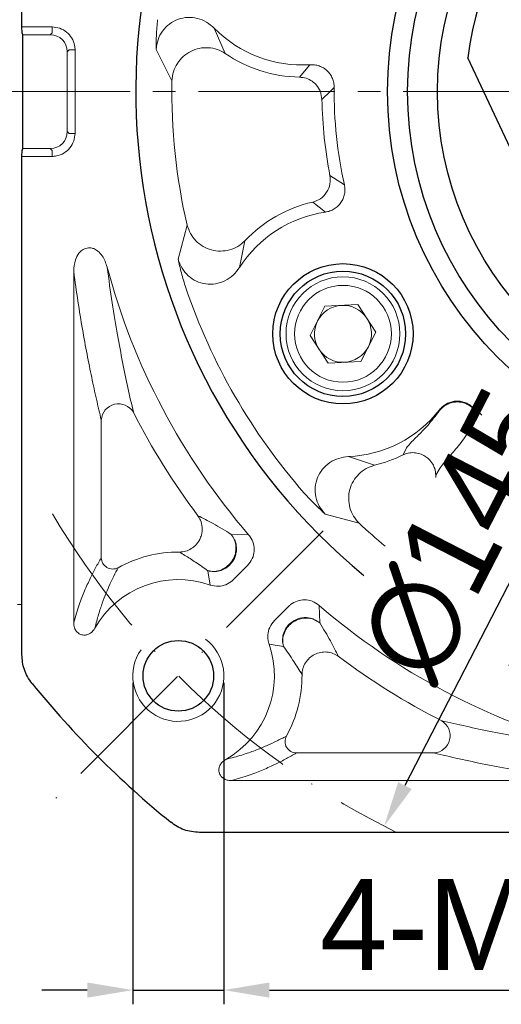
# Model space of a CAD drawing. Header units: millimetres. Extents: x 7115 to 7943, y -680 to -95.
# Tile 3 of 16: x 7185 to 7227, y -360 to -274. Entities that reach past the tile are written whole.
import ezdxf

# ---------------------------------------------------------------- set-up
doc = ezdxf.new("R2010")
doc.units = ezdxf.units.MM
doc.header["$PDSIZE"] = -5
doc.linetypes.add('ACAD_ISO10W100', pattern=[18, 12, -3, 0, -3])
doc.linetypes.add('点画线', pattern=[18, 12, -2, 2, -2])
doc.layers.get('0').update_dxf_attribs({"lineweight": 18})
doc.layers.get('Defpoints').update_dxf_attribs({"lineweight": 18})
for name, color, linetype, lineweight in [('7中心线层', 7, '点画线', 18), ('中心线层', 7, 'ACAD_ISO10W100', 0), ('尺寸线层', 3, 'Continuous', 18), ('粗实线', 7, 'Continuous', 40)]:
    doc.layers.add(name, color=color, linetype=linetype, lineweight=lineweight)
doc.styles.add('工程字', font='txt')
doc.dimstyles.new('DIMSTYLE_17', dxfattribs={"dimtxt": 8, "dimasz": 12, "dimexe": 0.18, "dimexo": 0.0625, "dimgap": 0.09, "dimtad": 1, "dimtih": 1, "dimtoh": 1, "dimdec": 3, "dimdsep": 46, "dimtxsty": 'Standard', "dimblk": '_CAXARROW', "dimcen": 0.09, "dimdle": 24, "dimadec": 0, "dimazin": 0, "dimtfac": 0.7, "dimtdec": 3, "dimtofl": 0, "dimtmove": 0, "dimatfit": 3, "dimfxl": 1, "dimtolj": 1, "dimarcsym": 0})
doc.dimstyles.new('ISO-25', dxfattribs={"dimtxt": 8, "dimasz": 4, "dimexe": 1.25, "dimexo": 0.625, "dimgap": 1.7, "dimtad": 1, "dimtxsty": '工程字', "dimcen": 2, "dimdle": 8, "dimadec": 0, "dimazin": 0, "dimtfac": 1, "dimtmove": 0, "dimatfit": 3, "dimfxl": 1, "dimarcsym": 0})

# ---------------------------------------------------------------- blocks, each defined once
blk = doc.blocks.new('*D108')
at = {"layer": 'Defpoints', "color": 0}
for p in [(7283.417, -215.436), (7217.029, -344.346)]:
    blk.add_point(p, dxfattribs=at)
at = {"layer": '尺寸线层', "color": 0, "lineweight": -2}
blk.add_line((7234.644, -310.141), (7218.86, -340.79), dxfattribs=at)
at = {"layer": '尺寸线层', "color": 0}
blk.add_solid([(7218.268, -340.484), (7219.453, -341.095), (7217.029, -344.346)], dxfattribs=at)
at = {"layer": '尺寸线层', "color": 0, "insert": (7223.806, -318.737), "char_height": 8, "attachment_point": 5, "rotation": 62.75189, "style": '工程字'}
blk.add_mtext('∅145', dxfattribs=at)
blk = doc.blocks.new('_CAXARROW')
blk.add_hatch(color=0).paths.add_polyline_path([(0, 0), (-1, 0.125), (-1, -0.125)], flags=0)
blk = doc.blocks.new('*D109')
at = {"layer": 'Defpoints', "color": 0}
for p in [(7198.015, -216.012), (7302.431, -343.77)]:
    blk.add_point(p, dxfattribs=at)
at = {"layer": '尺寸线层', "color": 0, "lineweight": -2}
for p, q in [((7250.133, -279.891), (7250.313, -279.891)), ((7250.223, -279.981), (7250.223, -279.801)), ((7314.128, -358.083), (7306.228, -348.416)), ((7336.938, -358.083), (7314.128, -358.083))]:
    blk.add_line(p, q, dxfattribs=at)
at = {"layer": '尺寸线层', "color": 0, "lineweight": -2, "xscale": 6, "yscale": 6, "zscale": 6, "rotation": 129.2588264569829}
blk.add_blockref('_CAXARROW', (7302.431, -343.77), dxfattribs=at)
at = {"layer": '尺寸线层', "color": 0, "lineweight": 15, "insert": (7326.033, -353.083), "char_height": 8, "attachment_point": 5, "style": '工程字'}
blk.add_mtext('\\A1;\\A1;∅165', dxfattribs=at)
blk = doc.blocks.new('_FILLED')
at = {"linetype": 'ByBlock'}
blk.add_hatch(color=0, dxfattribs=at).paths.add_polyline_path([(0, 0), (-1, 0.133), (-1, -0.133)], flags=0)
blk = doc.blocks.new('*D110')
at = {"layer": 'Defpoints', "color": 0}
for p in [(7194.958, -331.156), (7202.958, -331.156), (7202.958, -358.731)]:
    blk.add_point(p, dxfattribs=at)
at = {"layer": '尺寸线层', "color": 0, "lineweight": -2}
for p, q in [((7194.958, -331.781), (7194.958, -359.981)), ((7202.958, -331.781), (7202.958, -359.981)), ((7190.958, -358.731), (7186.958, -358.731)), ((7194.958, -358.731), (7202.958, -358.731)), ((7206.958, -358.731), (7253.419, -358.731))]:
    blk.add_line(p, q, dxfattribs=at)
at = {"layer": '尺寸线层', "color": 0}
for points in [[(7190.958, -359.397), (7190.958, -358.064), (7194.958, -358.731)], [(7206.958, -358.064), (7206.958, -359.397), (7202.958, -358.731)]]:
    blk.add_solid(points, dxfattribs=at)
at = {"layer": '尺寸线层', "color": 0, "insert": (7232.188, -353.031), "char_height": 8, "attachment_point": 5, "style": '工程字'}
blk.add_mtext('4-M8x20', dxfattribs=at)
blk = doc.blocks.new('*D111')
at = {"layer": 'Defpoints', "color": 0}
for p in [(7315.588, -215.898), (7290.132, -241.354), (7336.921, -257.028), (7180.343, -279.891), (7323.52, -279.891)]:
    blk.add_point(p, dxfattribs=at)
at = {"layer": '尺寸线层', "color": 0, "lineweight": -2}
blk.add_line((7324.145, -279.891), (7341.181, -279.891), dxfattribs=at)
blk.add_arc((7251.595, -279.891), 88.336, 2.59466, 42.40534, dxfattribs=at)
at = {"layer": '尺寸线层', "color": 0}
for points in [[(7317.304, -219.859), (7316.34, -220.78), (7314.058, -217.428)], [(7339.174, -275.907), (7340.507, -275.877), (7339.931, -279.891)]]:
    blk.add_solid(points, dxfattribs=at)
at = {"layer": '尺寸线层', "color": 0, "insert": (7338.473, -243.905), "char_height": 8, "attachment_point": 5, "rotation": 292.5, "style": '工程字'}
blk.add_mtext('45%%d', dxfattribs=at)
blk = doc.blocks.new('*D112')
at = {"layer": 'Defpoints', "color": 0}
for p in [(7180.343, -279.891), (7323.52, -279.891), (7290.132, -318.428), (7327.821, -323.9), (7315.588, -343.884)]:
    blk.add_point(p, dxfattribs=at)
at = {"layer": '尺寸线层', "color": 0, "lineweight": -2}
blk.add_line((7324.145, -279.891), (7340.863, -279.891), dxfattribs=at)
blk.add_arc((7251.595, -279.891), 88.018, 317.60404, 357.39596, dxfattribs=at)
at = {"layer": '尺寸线层', "color": 0}
for points in [[(7340.189, -283.905), (7338.856, -283.875), (7339.613, -279.891)], [(7316.115, -338.776), (7317.079, -339.698), (7313.833, -342.129)]]:
    blk.add_solid(points, dxfattribs=at)
at = {"layer": '尺寸线层', "color": 0, "insert": (7327.647, -311.393), "char_height": 8, "attachment_point": 5, "rotation": 67.5, "style": '工程字'}
blk.add_mtext('45%%d', dxfattribs=at)

msp = doc.modelspace()

# ---------------------------------------------------------------- linework, layer by layer
at = {"color": 7, "linetype": 'Continuous', "lineweight": 15}
for p, q in [((7185.2228, -274.2081), (7187.8677, -274.2081)), ((7185.2358, -274.7336), (7185.2228, -274.2081)), ((7185.3144, -274.8909), (7185.2358, -274.7336)), ((7187.7104, -274.8909), (7187.8677, -274.7336)), ((7187.8677, -274.7336), (7187.8677, -274.2081)), ((7203.0773, -276.5287), (7202.1171, -274.3298)), ((7185.3144, -274.8909), (7187.7104, -274.8909)), ((7185.3144, -284.8909), (7185.3144, -274.8909)), ((7189.3656, -276.2315), (7189.2083, -276.3888)), ((7189.2083, -283.3929), (7189.2083, -276.3888)), ((7189.3656, -276.2315), (7189.8911, -276.2315)), ((7189.8911, -276.2315), (7189.8911, -283.5502)), ((7197.0029, -276.1882), (7198.4015, -278.9287)), ((7209.614, -278.6182), (7210.5183, -277.5232)), ((7211.4352, -279.8909), (7211.5743, -280.5751)), ((7212.2805, -279.8909), (7211.5743, -280.5751)), ((7212.2805, -279.8909), (7212.6427, -279.5303)), ((7189.2083, -283.3929), (7189.3656, -283.5502)), ((7189.3656, -283.5502), (7189.8911, -283.5502)), ((7185.2228, -285.5736), (7185.2358, -285.0482)), ((7185.2358, -285.0482), (7185.3144, -284.8909)), ((7185.3144, -284.8909), (7187.7104, -284.8909)), ((7187.8677, -285.0482), (7187.7104, -284.8909)), ((7187.8677, -285.0482), (7187.8677, -285.5736)), ((7187.8677, -285.5736), (7185.2228, -285.5736)), ((7185.2228, -329.3004), (7185.2228, -285.5736)), ((7213.5389, -288.0569), (7212.2767, -287.2571)), ((7211.8782, -290.4619), (7210.766, -289.5788)), ((7199.734, -291.6063), (7198.9357, -294.5777)), ((7204.3246, -295.3321), (7204.8066, -292.9817)), ((7189.7662, -326.4715), (7189.7662, -295.6722)), ((7210.5343, -301.2999), (7211.8378, -298.7242)), ((7211.8378, -298.7242), (7214.7202, -298.5652)), ((7214.7202, -298.5652), (7216.2991, -300.9819)), ((7212.1132, -303.7166), (7210.5343, -301.2999)), ((7216.2991, -300.9819), (7214.9956, -303.5576)), ((7214.9956, -303.5576), (7212.1132, -303.7166)), ((7224.8089, -307.577), (7225.3002, -308.0202)), ((7224.8089, -307.577), (7224.812, -307.6349)), ((7221.9048, -307.8668), (7221.8958, -307.8128)), ((7224.812, -307.6349), (7225.3003, -308.0202)), ((7192.1877, -308.7043), (7192.1877, -320.7951)), ((7216.1777, -312.6771), (7213.9012, -311.9193)), ((7218.6918, -311.7654), (7219.0014, -311.1573)), ((7221.9641, -312.8975), (7221.5702, -313.55)), ((7221.5702, -313.55), (7221.5702, -313.7605)), ((7211.8601, -316.9634), (7214.8325, -317.7578)), ((7205.1303, -318.7765), (7203.61, -318.7386)), ((7201.7396, -323.1842), (7201.5419, -321.9327)), ((7205.0303, -321.4864), (7203.8049, -322.7119)), ((7185.2228, -324.8909), (7184.8228, -324.8909)), ((7207.3983, -326.308), (7208.6271, -325.0793)), ((7211.3371, -324.9793), (7211.3751, -326.5037)), ((7208.181, -328.5718), (7206.9261, -328.3737)), ((7209.3186, -337.926), (7221.4094, -337.926)), ((7234.4643, -340.3505), (7203.6309, -340.3505))]:
    msp.add_line(p, q, dxfattribs=at)
for radius in [5, 4.25]:
    msp.add_circle((7213.4167, -301.1409), radius, dxfattribs=at)
for centre, radius, start, end in [((7209.8029, -266.7577), 10.7893, 224.57357, 273.80211), ((7209.8029, -266.7577), 11.862, 235.459591, 269.08752), ((7250.2228, -279.8909), 51.8302, 178.936266, 193.063734), ((7250.2228, -279.8909), 37.5818, 179.450279, 192.549721), ((7250.2228, -279.8909), 38.6545, 181.014157, 190.985843), ((7213.4167, -301.1409), 11.862, 102.91248, 136.540409), ((7213.4167, -301.1409), 10.7893, 98.19789, 147.42643), ((7250.2228, -279.8909), 59.5434, 194.984025, 220.772897), ((7250.2228, -279.8909), 53.4563, 198.785536, 221.214464), ((7213.4167, -301.1409), 2.5, 93.15762, 153.15762), ((7213.4167, -301.1409), 2.5, 33.15762, 93.15762), ((7213.4167, -301.1409), 2.5, 333.15762, 33.15762), ((7213.4167, -301.1409), 2.5, 153.15762, 213.15762), ((7213.4167, -301.1409), 2.5, 273.15762, 333.15762), ((7213.4167, -301.1409), 2.5, 213.15762, 273.15762), ((7193.7075, -308.8106), 1.5235, 31.003958, 175.999702), ((7250.2228, -279.8909), 61.9649, 207.003596, 216.90813), ((7213.4167, -301.1409), 10.7893, 272.57357, 321.80211), ((7213.4167, -301.1409), 11.862, 283.459591, 296.404296), ((7250.2228, -279.8909), 51.8302, 226.936266, 230.327482), ((7198.9576, -331.1561), 10.8649, 89.442948, 119.128447), ((7193.1945, -320.777), 1.007, 181.027683, 298.100849), ((7198.9576, -331.1561), 8.4434, 70.762283, 150.246299), ((7250.2228, -279.8909), 59.5404, 229.224509, 255.037384), ((7198.9576, -331.1561), 8.4404, 299.685126, 19.248039), ((7250.2228, -279.8909), 61.9649, 233.09187, 242.996404), ((7198.9576, -331.1561), 10.8649, 330.871553, 0.557052), ((7221.3031, -336.4061), 1.5235, 274.000457, 58.995955), ((7209.3367, -336.9192), 1.007, 151.899043, 268.972426)]:
    msp.add_arc(centre, radius, start, end, dxfattribs=at)
at = {"color": 0}
msp.add_arc((7198.9576, -331.1561), 4, 145, 53.236775, dxfattribs=at)
at = {"color": 7, "linetype": 'Continuous', "lineweight": 15}
for centre, major_axis, end_param in [((7187.7063, -276.3929), (-1.0636, -1.0636), 3.9256213), ((7187.7063, -283.3888), (-1.0636, 1.0636), 3.9256224)]:
    msp.add_ellipse(centre, major_axis=major_axis, ratio=0.9972647, start_param=2.357564, end_param=end_param, dxfattribs=at)
for points, knots in [([(7202.1171, -274.3298), (7201.8974, -274.1371), (7201.4598, -273.7532), (7200.6395, -273.4247), (7199.7714, -273.3364), (7198.9132, -273.5009), (7198.148, -273.9219), (7197.5402, -274.5452), (7197.1259, -275.3242), (7197.0441, -275.8993), (7197.0029, -276.1882)], [0, 0, 0, 0, 0.1263873, 0.2516548, 0.37644, 0.5007218, 0.6246391, 0.7490632, 0.8739424, 1, 1, 1, 1]), ([(7197.1409, -273.5749), (7197.0979, -274.0347), (7197.0116, -274.9565), (7197.0058, -275.777), (7197.0029, -276.1882)], [0, 0, 0, 0, 0.4987906, 1, 1, 1, 1]), ([(7187.8677, -274.2081), (7188.098, -274.2339), (7188.5587, -274.2854), (7189.1687, -274.6472), (7189.6254, -275.1739), (7189.8554, -275.7363), (7189.8815, -276.0985), (7189.8911, -276.2315)], [0, 0, 0, 0, 0.2184702, 0.4369448, 0.6553622, 0.8734385, 1, 1, 1, 1]), ([(7198.4015, -278.9287), (7198.4322, -278.6646), (7198.4934, -278.1368), (7198.8474, -277.4093), (7199.3599, -276.7881), (7200.0246, -276.3208), (7200.7919, -276.056), (7201.5933, -276.005), (7202.3859, -276.143), (7202.8469, -276.4002), (7203.0773, -276.5287)], [0, 0, 0, 0, 0.124998, 0.2497857, 0.3748031, 0.5006708, 0.6264793, 0.7513313, 0.8757588, 1, 1, 1, 1]), ([(7210.5183, -277.5232), (7210.656, -277.522), (7210.9307, -277.5195), (7211.3322, -277.6226), (7211.7049, -277.7976), (7212.0337, -278.0473), (7212.3016, -278.3614), (7212.4974, -278.7235), (7212.6231, -279.1185), (7212.6362, -279.3928), (7212.6427, -279.5303)], [0, 0, 0, 0, 0.1255216, 0.250483, 0.3751972, 0.500044, 0.6248782, 0.7495635, 0.8744963, 1, 1, 1, 1]), ([(7209.614, -278.6182), (7209.8051, -278.6386), (7210.196, -278.6803), (7210.6966, -278.9404), (7211.1493, -279.3329), (7211.3296, -279.6847), (7211.4352, -279.8909)], [0, 0, 0, 0, 0.2445384, 0.5000804, 0.7070244, 1, 1, 1, 1]), ([(7189.8911, -283.5502), (7189.8659, -283.7774), (7189.815, -284.2383), (7189.454, -284.8498), (7188.9244, -285.3085), (7188.3622, -285.5381), (7188.0003, -285.5641), (7187.8677, -285.5736)], [0, 0, 0, 0, 0.2154673, 0.4372714, 0.6556824, 0.8737627, 1, 1, 1, 1]), ([(7212.2767, -287.2571), (7212.2956, -287.5027), (7212.3351, -288.0128), (7212.0248, -288.7456), (7211.4806, -289.3262), (7210.9982, -289.4967), (7210.766, -289.5788)], [0, 0, 0, 0, 0.2406299, 0.5000002, 0.7593703, 1, 1, 1, 1]), ([(7213.5389, -288.0569), (7213.5609, -288.1925), (7213.6049, -288.4634), (7213.5638, -288.8756), (7213.4481, -289.2702), (7213.2526, -289.633), (7212.9826, -289.945), (7212.6535, -290.1937), (7212.282, -290.3791), (7212.0128, -290.4343), (7211.8782, -290.4619)], [0, 0, 0, 0, 0.1252748, 0.2503192, 0.3750568, 0.499462, 0.6240862, 0.7493129, 0.8747668, 1, 1, 1, 1]), ([(7204.8066, -292.9817), (7204.6077, -293.1549), (7204.209, -293.5023), (7203.4602, -293.8005), (7202.6655, -293.9176), (7201.8611, -293.8194), (7201.1164, -293.4993), (7200.4875, -292.9982), (7199.9891, -292.361), (7199.819, -291.8578), (7199.734, -291.6063)], [0, 0, 0, 0, 0.1242656, 0.249148, 0.3743381, 0.4997571, 0.6251176, 0.7501904, 0.8751365, 1, 1, 1, 1]), ([(7190.5037, -293.7899), (7190.6503, -293.7211), (7190.9268, -293.5914), (7191.292, -293.5998), (7191.4775, -293.6493), (7191.5261, -293.6623)], [0, 0, 0, 0, 0.454558, 0.8569955, 1, 1, 1, 1]), ([(7192.7038, -295.2858), (7192.5876, -294.9453), (7192.4105, -294.4267), (7191.9491, -293.8898), (7191.653, -293.7305), (7191.5261, -293.6623)], [0, 0, 0, 0, 0.5219407, 0.7951327, 1, 1, 1, 1]), ([(7190.5037, -293.7899), (7190.4047, -293.8794), (7190.1409, -294.1179), (7189.827, -294.7644), (7189.7893, -295.3268), (7189.7662, -295.6722)], [0, 0, 0, 0, 0.1882552, 0.5015736, 1, 1, 1, 1]), ([(7198.9357, -294.5777), (7199.0241, -294.9793), (7199.2003, -295.7807), (7199.4764, -296.6644), (7199.614, -297.1053)], [0, 0, 0, 0, 0.5012095, 1, 1, 1, 1]), ([(7204.3246, -295.3321), (7204.1503, -295.5663), (7203.8026, -296.0335), (7203.0673, -296.524), (7202.236, -296.7941), (7201.3609, -296.808), (7200.5246, -296.5574), (7199.8023, -296.0717), (7199.2357, -295.3972), (7199.036, -294.8516), (7198.9357, -294.5777)], [0, 0, 0, 0, 0.1261791, 0.2516668, 0.3765352, 0.5010403, 0.6251827, 0.7490614, 0.8740364, 1, 1, 1, 1]), ([(7192.704, -295.2858), (7192.8516, -296.3622), (7193.1484, -298.5263), (7193.6038, -301.2195), (7194.0641, -303.6694), (7194.5322, -305.9271), (7194.8507, -307.3164), (7195.0134, -308.0258)], [0, 0, 0, 0, 0.2023559, 0.4068413, 0.6009718, 0.7962533, 1, 1, 1, 1]), ([(7192.1877, -308.7043), (7192.0463, -308.1053), (7191.7648, -306.9131), (7191.3493, -304.9969), (7190.9396, -302.9586), (7190.5341, -300.7537), (7190.139, -298.3762), (7189.8885, -296.5595), (7189.7662, -295.6722)], [0, 0, 0, 0, 0.1687319, 0.3358223, 0.5011046, 0.6684869, 0.8380782, 1, 1, 1, 1]), ([(7221.8958, -307.8128), (7221.987, -307.7096), (7222.169, -307.5038), (7222.5143, -307.2745), (7222.8937, -307.1146), (7223.2993, -307.0373), (7223.7119, -307.0484), (7224.1121, -307.1452), (7224.4897, -307.3161), (7224.7023, -307.4899), (7224.8089, -307.577)], [0, 0, 0, 0, 0.1255209, 0.2504828, 0.375197, 0.5000433, 0.6248777, 0.749564, 0.8744959, 1, 1, 1, 1]), ([(7221.9048, -307.8668), (7222.0102, -307.7524), (7222.1946, -307.5524), (7222.5432, -307.3329), (7222.9048, -307.1862), (7223.3075, -307.1133), (7223.7167, -307.1214), (7224.1175, -307.2136), (7224.4949, -307.3811), (7224.707, -307.5509), (7224.812, -307.6349)], [0, 0, 0, 0, 0.1429161, 0.24998, 0.3762971, 0.4999872, 0.6236774, 0.7499936, 0.8763098, 1, 1, 1, 1]), ([(7219.0014, -311.1573), (7219.0845, -311.039), (7219.2502, -310.803), (7219.9179, -310.1599), (7220.8407, -309.2529), (7221.5499, -308.3291), (7221.9048, -307.8668)], [0, 0, 0, 0, 0.250582, 0.5002694, 0.7499053, 1, 1, 1, 1]), ([(7224.812, -307.6349), (7224.8699, -307.7198), (7224.9876, -307.8924), (7225.043, -308.2557), (7225.0081, -308.6676), (7224.9028, -308.9602), (7224.851, -309.1042)], [0, 0, 0, 0, 0.2459417, 0.4999982, 0.7540566, 1, 1, 1, 1]), ([(7224.851, -309.1042), (7224.5348, -309.5955), (7223.9042, -310.5758), (7222.9921, -311.6606), (7222.2575, -312.4647), (7222.0636, -312.7508), (7221.9641, -312.8975)], [0, 0, 0, 0, 0.2507884, 0.5003432, 0.7437153, 1, 1, 1, 1]), ([(7213.9012, -311.9193), (7213.6107, -311.9536), (7213.0323, -312.0221), (7212.239, -312.4122), (7211.5926, -312.9987), (7211.141, -313.7464), (7210.9419, -314.5966), (7210.9988, -315.4654), (7211.3005, -316.2945), (7211.6731, -316.7398), (7211.8601, -316.9634)], [0, 0, 0, 0, 0.1264648, 0.251797, 0.3766042, 0.5008549, 0.6246827, 0.7491734, 0.8740923, 1, 1, 1, 1]), ([(7218.6918, -311.7654), (7218.8448, -311.705), (7219.1559, -311.5821), (7219.6672, -311.5522), (7220.1687, -311.6434), (7220.6067, -311.846), (7221.0053, -312.1551), (7221.2972, -312.5325), (7221.5178, -313.018), (7221.5506, -313.3517), (7221.5702, -313.55)], [0, 0, 0, 0, 0.1230015, 0.2500299, 0.3770577, 0.5000597, 0.6056095, 0.7500412, 0.8514543, 1, 1, 1, 1]), ([(7214.8325, -317.7578), (7214.6568, -317.5583), (7214.3055, -317.1596), (7214.0018, -316.4098), (7213.8831, -315.6132), (7213.9806, -314.8066), (7214.2972, -314.0591), (7214.7955, -313.4295), (7215.4284, -312.9328), (7215.9281, -312.7623), (7216.1777, -312.6771)], [0, 0, 0, 0, 0.1249981, 0.2497858, 0.3748038, 0.5006715, 0.6264798, 0.7513321, 0.8757589, 1, 1, 1, 1]), ([(7210.0103, -315.1122), (7210.3233, -315.4518), (7210.9506, -316.1327), (7211.5565, -316.6861), (7211.8601, -316.9634)], [0, 0, 0, 0, 0.498792, 1, 1, 1, 1]), ([(7199.0632, -320.2917), (7199.2411, -320.2766), (7199.6039, -320.2456), (7200.0813, -320.0246), (7200.5165, -319.6803), (7200.8172, -319.265), (7201.0276, -318.7193), (7201.0835, -318.1316), (7200.9492, -317.5391), (7200.7562, -317.2313), (7200.6757, -317.1029)], [0, 0, 0, 0, 0.122623, 0.2500746, 0.3537618, 0.50008, 0.5924171, 0.749991, 0.895776, 1, 1, 1, 1]), ([(7203.61, -318.7386), (7203.3384, -318.5696), (7202.7726, -318.2174), (7202.0266, -317.7947), (7201.3228, -317.4224), (7200.8914, -317.2094), (7200.6757, -317.1029)], [0, 0, 0, 0, 0.2399395, 0.5000697, 0.7499989, 1, 1, 1, 1]), ([(7203.61, -318.7386), (7203.7182, -318.9043), (7203.9403, -319.2443), (7204.0396, -319.7969), (7204.011, -320.222), (7203.9178, -320.6282), (7203.7152, -321.0733), (7203.2988, -321.5468), (7202.7549, -321.8744), (7202.1386, -322.027), (7201.7374, -321.9636), (7201.5419, -321.9327)], [0, 0, 0, 0, 0.1218146, 0.2499051, 0.333793, 0.378374, 0.500189, 0.6220038, 0.7500946, 0.8781855, 1, 1, 1, 1]), ([(7203.4883, -321.423), (7203.6127, -321.2741), (7203.8243, -321.0207), (7204.0056, -320.5602), (7204.0843, -320.1012), (7204.046, -319.6355), (7203.9039, -319.1615), (7203.7177, -318.8936), (7203.61, -318.7386)], [0, 0, 0, 0, 0.1971033, 0.3354129, 0.4999916, 0.6685001, 0.808122, 1, 1, 1, 1]), ([(7205.0303, -321.4864), (7205.1896, -321.2898), (7205.4911, -320.9176), (7205.6503, -320.2198), (7205.585, -319.5499), (7205.3654, -319.0669), (7205.1786, -318.8361), (7205.1303, -318.7765)], [0, 0, 0, 0, 0.2523737, 0.4777426, 0.700322, 0.9226154, 1, 1, 1, 1]), ([(7199.0632, -320.2917), (7199.2219, -320.3878), (7199.5248, -320.5711), (7199.9928, -320.8697), (7200.4779, -321.1886), (7200.9887, -321.5341), (7201.3623, -321.8032), (7201.5419, -321.9327)], [0, 0, 0, 0, 0.2146879, 0.4097604, 0.6075177, 0.8112943, 1, 1, 1, 1]), ([(7189.7662, -326.4715), (7189.9235, -325.9298), (7190.2368, -324.8505), (7190.7204, -323.6746), (7191.2029, -322.6155), (7191.6935, -321.6544), (7192.0205, -321.0859), (7192.1877, -320.7951)], [0, 0, 0, 0, 0.1990356, 0.396521, 0.5990012, 0.7948793, 1, 1, 1, 1]), ([(7201.5419, -321.9327), (7201.7116, -321.9661), (7202.0572, -322.034), (7202.5888, -321.9595), (7203.0887, -321.7639), (7203.3567, -321.5353), (7203.4883, -321.423)], [0, 0, 0, 0, 0.2456086, 0.4999998, 0.7543922, 1, 1, 1, 1]), ([(7191.6273, -326.9659), (7191.7359, -326.5502), (7191.9532, -325.7187), (7192.2839, -324.7512), (7192.6101, -323.8886), (7192.9517, -323.1053), (7193.3006, -322.367), (7193.5428, -321.9053), (7193.6688, -321.6653)], [0, 0, 0, 0, 0.1653163, 0.3306103, 0.4994869, 0.658756, 0.8225419, 1, 1, 1, 1]), ([(7201.7396, -323.1842), (7201.9863, -323.2417), (7202.4522, -323.3504), (7203.1469, -323.1882), (7203.5763, -322.9316), (7203.7703, -322.7451), (7203.8049, -322.7119)], [0, 0, 0, 0, 0.3374871, 0.6371963, 0.9353033, 1, 1, 1, 1]), ([(7211.3371, -324.9793), (7211.1374, -324.8395), (7210.7526, -324.5702), (7210.0557, -324.4545), (7209.3906, -324.5601), (7208.9134, -324.8125), (7208.6896, -325.021), (7208.6271, -325.0793)], [0, 0, 0, 0, 0.2433586, 0.4687676, 0.6914609, 0.9137982, 1, 1, 1, 1]), ([(7189.7662, -326.4715), (7189.7788, -326.636), (7189.8003, -326.9173), (7189.9967, -327.2552), (7190.2371, -327.4713), (7190.5155, -327.5823), (7190.8037, -327.5909), (7191.0803, -327.5119), (7191.3471, -327.3421), (7191.5254, -327.1428), (7191.6061, -327.0025), (7191.6272, -326.9659)], [0, 0, 0, 0, 0.1789182, 0.305846, 0.4120254, 0.5186636, 0.6146346, 0.7117009, 0.8217992, 0.9534872, 1, 1, 1, 1]), ([(7207.3983, -326.308), (7207.2429, -326.4998), (7206.9457, -326.8662), (7206.7846, -327.5544), (7206.8245, -328.0598), (7206.9094, -328.322), (7206.9261, -328.3737)], [0, 0, 0, 0, 0.3288645, 0.628577, 0.9267155, 1, 1, 1, 1]), ([(7208.181, -328.5718), (7208.1501, -328.3762), (7208.0867, -327.9751), (7208.2393, -327.3588), (7208.5669, -326.8148), (7209.0405, -326.3986), (7209.614, -326.1368), (7210.2445, -326.0605), (7210.8692, -326.1734), (7211.2093, -326.3955), (7211.3751, -326.5037)], [0, 0, 0, 0, 0.1218605, 0.2499998, 0.378139, 0.4999998, 0.6218601, 0.7500003, 0.8781391, 1, 1, 1, 1]), ([(7211.3751, -326.5037), (7211.1767, -326.3725), (7210.7658, -326.1006), (7210.0076, -326.0064), (7209.261, -326.1688), (7208.8763, -326.4768), (7208.6907, -326.6254)], [0, 0, 0, 0, 0.2413259, 0.4999997, 0.7586737, 1, 1, 1, 1]), ([(7213.0108, -329.438), (7212.9043, -329.2223), (7212.6913, -328.7908), (7212.319, -328.0871), (7211.8963, -327.3411), (7211.5441, -326.7752), (7211.3751, -326.5037)], [0, 0, 0, 0, 0.2500011, 0.4999303, 0.7600518, 1, 1, 1, 1]), ([(7208.6907, -326.6254), (7208.5925, -326.7384), (7208.3619, -327.0037), (7208.1584, -327.4991), (7208.0797, -328.0532), (7208.1472, -328.3989), (7208.181, -328.5718)], [0, 0, 0, 0, 0.212868, 0.499952, 0.749976, 1, 1, 1, 1]), ([(7208.181, -328.5718), (7208.3427, -328.7972), (7208.6821, -329.2703), (7209.0916, -329.887), (7209.4783, -330.4843), (7209.7028, -330.8542), (7209.822, -331.0505)], [0, 0, 0, 0, 0.23823, 0.5000454, 0.7347014, 1, 1, 1, 1]), ([(7213.0108, -329.438), (7212.8585, -329.3448), (7212.5479, -329.1546), (7212.0018, -329.0432), (7211.4448, -329.0754), (7210.921, -329.2567), (7210.461, -329.5717), (7210.1035, -330.0006), (7209.8681, -330.5097), (7209.8372, -330.8726), (7209.822, -331.0505)], [0, 0, 0, 0, 0.1225854, 0.2499999, 0.3749538, 0.5000002, 0.6225856, 0.75, 0.8774138, 1, 1, 1, 1]), ([(7234.8501, -337.4126), (7233.7954, -337.2683), (7231.6911, -336.9804), (7228.9966, -336.5282), (7226.5083, -336.0628), (7224.1979, -335.5839), (7222.7933, -335.262), (7222.0878, -335.1003)], [0, 0, 0, 0, 0.1976234, 0.3942652, 0.596966, 0.7975972, 1, 1, 1, 1]), ([(7203.1375, -338.4888), (7203.62, -338.3609), (7204.6076, -338.099), (7205.712, -337.7057), (7206.7106, -337.2989), (7207.6191, -336.878), (7208.163, -336.5939), (7208.4484, -336.4448)], [0, 0, 0, 0, 0.1937404, 0.3965603, 0.5999096, 0.7900125, 1, 1, 1, 1]), ([(7203.1375, -338.4889), (7203.0007, -338.5814), (7202.7679, -338.7387), (7202.5722, -339.0752), (7202.504, -339.3887), (7202.545, -339.6843), (7202.6794, -339.9397), (7202.8858, -340.1436), (7203.1677, -340.2936), (7203.4295, -340.3498), (7203.5904, -340.3503), (7203.6309, -340.3505)], [0, 0, 0, 0, 0.1793292, 0.3051152, 0.4108165, 0.5169403, 0.6133031, 0.7116592, 0.823159, 0.9554919, 1, 1, 1, 1]), ([(7203.6309, -340.3505), (7204.1708, -340.1941), (7205.2564, -339.8796), (7206.4336, -339.3956), (7207.5053, -338.908), (7208.4641, -338.4176), (7209.0335, -338.09), (7209.3186, -337.926)], [0, 0, 0, 0, 0.1977209, 0.3975208, 0.5987607, 0.7990725, 1, 1, 1, 1]), ([(7234.4643, -340.3505), (7233.3769, -340.1992), (7231.2073, -339.8974), (7228.4558, -339.4197), (7225.9266, -338.9337), (7223.5747, -338.4354), (7222.1368, -338.0971), (7221.4094, -337.926)], [0, 0, 0, 0, 0.1994366, 0.3979012, 0.5967866, 0.7960025, 1, 1, 1, 1])]:
    msp.add_open_spline(points, degree=3, knots=knots, dxfattribs=at)
msp.add_open_spline([(7225.3003, -308.0202), (7225.4052, -308.1024), (7225.5102, -308.1845), (7225.6156, -308.2663)], degree=3, dxfattribs=at)
at = {"layer": '7中心线层'}
msp.add_line((7320.716, -279.8909), (7170.2761, -279.8909), dxfattribs=at)
at = {"layer": '中心线层', "color": 0}
msp.add_line((7211.6855, -318.4282), (7186.2296, -343.8841), dxfattribs=at)
msp.add_arc((7250.2228, -279.8909), 72.5, 210.73805, 243.708444, dxfattribs=at)
at = {"layer": '粗实线', "linetype": 'Continuous', "lineweight": 30}
for p, q in [((7185.2228, -274.2081), (7185.2228, -230.4814)), ((7185.2358, -274.7336), (7185.2228, -274.2081)), ((7185.3144, -274.8909), (7185.2358, -274.7336)), ((7185.3144, -284.8909), (7185.3144, -274.8909)), ((7236.0222, -301.6703), (7224.3914, -276.9343)), ((7185.2228, -285.5736), (7185.2358, -285.0482)), ((7185.2358, -285.0482), (7185.3144, -284.8909)), ((7185.2228, -329.3004), (7185.2228, -285.5736)), ((7299.6323, -344.8909), (7200.8133, -344.8909))]:
    msp.add_line(p, q, dxfattribs=at)
for centre, radius in [((7250.2228, -279.8909), 32.8922), ((7250.2228, -279.8909), 31.1283), ((7250.2228, -279.8909), 28.5), ((7213.4167, -301.1409), 6.1578), ((7213.4167, -301.1409), 5.5), ((7198.9576, -331.1561), 3.1)]:
    msp.add_circle(centre, radius, dxfattribs=at)
for radius, start, end in [(55, 246.104171, 230.518351), (26, 3.505087, 173.470515), (82.5, 219.006555, 230.993445)]:
    msp.add_arc((7250.2228, -279.8909), radius, start, end, dxfattribs=at)
for points, knots in [([(7186.1142, -331.8172), (7185.9743, -331.6236), (7185.572, -331.0669), (7185.2677, -330.1843), (7185.2339, -329.5188), (7185.2228, -329.3004)], [0, 0, 0, 0, 0.2637655, 0.7584213, 1, 1, 1, 1]), ([(7200.8133, -344.8909), (7200.5804, -344.8783), (7199.9002, -344.8417), (7199.0213, -344.5267), (7198.4779, -344.1314), (7198.2965, -343.9995)], [0, 0, 0, 0, 0.2576469, 0.7523011, 1, 1, 1, 1])]:
    msp.add_open_spline(points, degree=3, knots=knots, dxfattribs=at)

# ---------------------------------------------------------------- dimensions: what is measured, and where the dimension line sits
at = {"layer": '尺寸线层'}
for base, line1, line2, picture, middle in [((7336.9214, -257.0278), ((7290.1324, -241.3536), (7315.5882, -215.8977)), ((7180.3426, -279.8909), (7323.5198, -279.8909)), '*D111', (7338.4733, -243.9048)), ((7327.8209, -323.8999), ((7180.3426, -279.8909), (7323.5198, -279.8909)), ((7290.1324, -318.4282), (7315.5882, -343.8841)), '*D112', (7327.647, -311.3926))]:
    dim = msp.add_angular_dim_2l(base=base, line1=line1, line2=line2, dimstyle='ISO-25', dxfattribs=at)
    dim.commit()
    dim.dimension.update_dxf_attribs({"geometry": picture, "text_midpoint": middle})
at = {"layer": '尺寸线层', "lineweight": 15}
dim = msp.add_diameter_dim_2p(p1=(7198.0148, -216.0115), p2=(7302.4308, -343.7702), text='\\A1;<>', dimstyle='DIMSTYLE_17', override={"dimtxt": 8, "dimasz": 6, "dimgap": 1, "dimtxsty": '工程字', "dimtol": 0, "dimldrblk": '_FILLED'}, dxfattribs=at)
dim.commit()
dim.dimension.update_dxf_attribs({"geometry": '*D109', "text_midpoint": (7326.0333, -358.0827), "dimtype": 163})
at = {"layer": '尺寸线层'}
dim = msp.add_diameter_dim_2p(p1=(7283.4165, -215.4361), p2=(7217.0291, -344.3457), dimstyle='ISO-25', override={"dimtxsty": '工程字'}, dxfattribs=at)
dim.commit()
dim.dimension.update_dxf_attribs({"geometry": '*D108', "text_midpoint": (7228.8732, -321.3471), "dimtype": 163})
dim = msp.add_linear_dim(base=(7202.9576, -358.7308), p1=(7194.9576, -331.1561), p2=(7202.9576, -331.1561), angle=180, text='4-M<>x20', dimstyle='ISO-25', override={"dimtxsty": '工程字'}, dxfattribs=at)
dim.commit()
dim.dimension.update_dxf_attribs({"geometry": '*D110', "text_midpoint": (7232.1883, -358.7308), "dimtype": 160})

doc.saveas('drawing.dxf')
